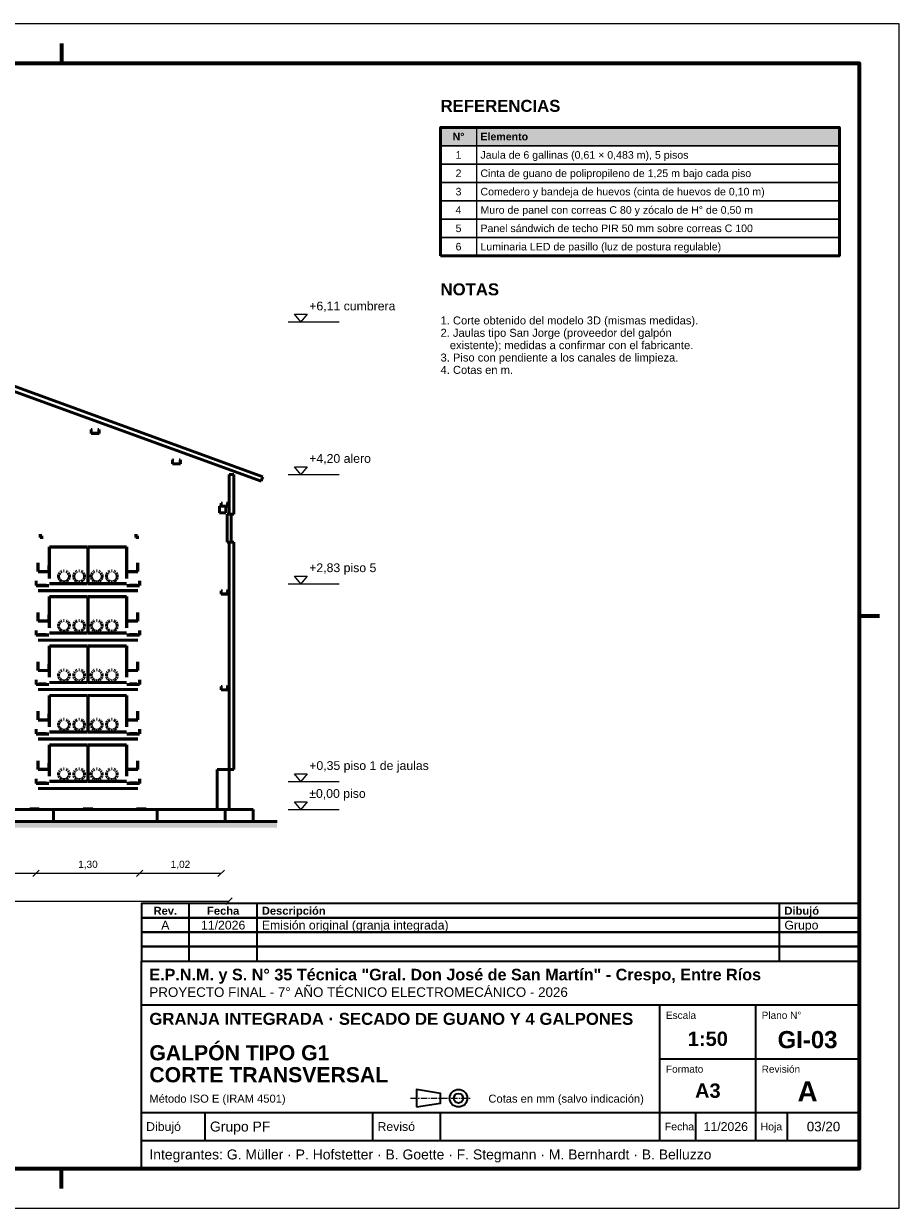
# Model space of a CAD drawing. Header units: millimetres. Extents: x 0 to 420, y 0 to 297.
# Tile 5 of 5: x 200 to 420, y 0 to 297. Entities that reach past the tile are written whole.
import ezdxf
from ezdxf.enums import TextEntityAlignment as Align

# ---------------------------------------------------------------- set-up
doc = ezdxf.new("R2010")
doc.units = ezdxf.units.MM
doc.header["$LTSCALE"] = 0.5
doc.linetypes.add('CENTER', pattern=[5.08, 3.175, -0.635, 0.635, -0.635])
for name, color, linetype, lineweight in [('CONTORNO', 7, 'CONTINUOUS', 50), ('COTAS', 7, 'CONTINUOUS', 25), ('EJES', 1, 'CENTER', 18), ('FINO', 7, 'CONTINUOUS', 25), ('HOJA', 8, 'CONTINUOUS', 13), ('RAYADO', 8, 'CONTINUOUS', 18), ('RECUADRO', 7, 'CONTINUOUS', 70), ('RELLENO', 9, 'CONTINUOUS', 13), ('ROTULO', 7, 'CONTINUOUS', 35), ('TEXTO', 7, 'CONTINUOUS', 25)]:
    doc.layers.add(name, color=color, linetype=linetype, lineweight=lineweight)
doc.styles.add('NEGRITA', font='arialbd.ttf')
doc.styles.get("Standard").update_dxf_attribs({"font": 'arial.ttf'})

msp = doc.modelspace()

# ---------------------------------------------------------------- hatches: boundary and pattern name
at = {"layer": 'RAYADO'}
h = msp.add_hatch(dxfattribs=at)
h.set_pattern_fill('EARTH', scale=0.35)
h.paths.add_polyline_path([(30, 95.4), (264, 95.4), (264, 97), (30, 97)])
at = {"layer": 'RELLENO', "true_color": 0xe2e8ee}
msp.add_hatch(color=7, dxfattribs=at).paths.add_polyline_path([(305, 266.4), (405, 266.4), (405, 271), (305, 271)])

# ---------------------------------------------------------------- linework, layer by layer
at = {"layer": 'CONTORNO', "true_color": 0x232323}
for p, q in [((260, 182.29), (181.03, 211.03)), ((181.45, 212.16), (260.41, 183.42)), ((217.4, 195.27), (217.4, 194.97)), ((217.4, 195.27), (217.61, 195.27)), ((217.4, 194.27), (217.4, 194.97)), ((217.4, 194.27), (218, 194.27)), ((217.44, 194.95), (217.44, 195.23)), ((217.44, 194.95), (217.44, 194.31)), ((218.02, 194.31), (217.44, 194.31)), ((217.7, 195.23), (217.52, 195.23)), ((219.4, 194.27), (218, 194.27)), ((218.02, 194.31), (219.36, 194.31)), ((219.1, 195.27), (219.31, 195.27)), ((219.36, 195.23), (219.18, 195.23)), ((219.36, 194.58), (219.36, 195.23)), ((219.36, 194.58), (219.36, 194.31)), ((219.4, 195.27), (219.4, 194.57)), ((219.4, 194.27), (219.4, 194.57)), ((237.8, 187.62), (237.8, 187.32)), ((237.8, 187.62), (238.01, 187.62)), ((237.8, 186.62), (237.8, 187.32)), ((237.84, 187.31), (237.84, 187.58)), ((237.84, 187.31), (237.84, 186.66)), ((238.1, 187.58), (237.92, 187.58)), ((239.5, 187.62), (239.71, 187.62)), ((239.76, 187.58), (239.58, 187.58)), ((239.76, 186.94), (239.76, 187.58)), ((239.8, 187.62), (239.8, 186.92)), ((237.8, 186.62), (238.4, 186.62)), ((238.42, 186.66), (237.84, 186.66)), ((239.8, 186.62), (238.4, 186.62)), ((238.42, 186.66), (239.76, 186.66)), ((239.76, 186.94), (239.76, 186.66)), ((239.8, 186.62), (239.8, 186.92)), ((252, 184), (252, 179)), ((252.6, 184), (252, 184)), ((252.6, 184), (253.2, 184)), ((253.2, 179), (253.2, 184)), ((260.29, 183.08), (260, 182.29)), ((260.29, 183.08), (260.41, 183.42)), ((252, 174), (252, 179)), ((253.2, 179), (253.2, 174)), ((249.6, 176), (249.6, 175.2)), ((250.4, 176), (249.6, 176)), ((250, 176.8), (250, 176.56)), ((250, 176.8), (250.21, 176.8)), ((250, 176), (250, 176.56)), ((250, 176), (250.48, 176)), ((250.03, 176.77), (250.03, 176.25)), ((250.03, 176.03), (250.03, 176.25)), ((250.49, 176.03), (250.03, 176.03)), ((250.3, 176.77), (250.11, 176.77)), ((250.4, 176), (251.2, 176)), ((251.6, 176), (250.48, 176)), ((250.49, 176.03), (251.57, 176.03)), ((251.2, 175.2), (251.2, 176)), ((251.3, 176.8), (251.51, 176.8)), ((251.57, 176.77), (251.38, 176.77)), ((251.57, 176.77), (251.57, 176.55)), ((251.57, 176.03), (251.57, 176.55)), ((251.6, 176.8), (251.6, 176.24)), ((251.6, 176), (251.6, 176.24)), ((249.6, 174.4), (249.6, 175.2)), ((249.6, 174.4), (250.4, 174.4)), ((251.2, 174.4), (250.4, 174.4)), ((251.2, 175.2), (251.2, 174.4)), ((251.5, 174), (251.5, 170.5)), ((252, 174), (251.5, 174)), ((252, 174), (252.6, 174)), ((252, 174), (252.5, 174)), ((252.5, 170.5), (252.5, 174)), ((253.2, 174), (252.6, 174)), ((251.5, 167), (251.5, 170.5)), ((252.5, 170.5), (252.5, 167)), ((251.5, 167), (252, 167)), ((252, 167), (252, 138.5)), ((252.6, 167), (252, 167)), ((252.5, 167), (252, 167)), ((252.6, 167), (253.2, 167)), ((253.2, 138.5), (253.2, 167)), ((250, 154.8), (250, 154.56)), ((250, 154.8), (250.21, 154.8)), ((250, 154), (250, 154.56)), ((250.03, 154.77), (250.03, 154.25)), ((250.3, 154.77), (250.11, 154.77)), ((251.3, 154.8), (251.51, 154.8)), ((251.57, 154.77), (251.38, 154.77)), ((251.57, 154.77), (251.57, 154.55)), ((251.57, 154.03), (251.57, 154.55)), ((251.6, 154.8), (251.6, 154.24)), ((250, 154), (250.48, 154)), ((250.03, 154.03), (250.03, 154.25)), ((250.49, 154.03), (250.03, 154.03)), ((251.6, 154), (250.48, 154)), ((250.49, 154.03), (251.57, 154.03)), ((251.6, 154), (251.6, 154.24)), ((252, 110), (252, 138.5)), ((253.2, 138.5), (253.2, 110)), ((250, 130.8), (250, 130.56)), ((250, 130.8), (250.21, 130.8)), ((250.03, 130.77), (250.03, 130.25)), ((250.3, 130.77), (250.11, 130.77)), ((251.3, 130.8), (251.51, 130.8)), ((251.57, 130.77), (251.38, 130.77)), ((251.57, 130.77), (251.57, 130.55)), ((251.6, 130.8), (251.6, 130.24)), ((250, 130), (250, 130.56)), ((250, 130), (250.48, 130)), ((250.03, 130.03), (250.03, 130.25)), ((250.49, 130.03), (250.03, 130.03)), ((251.6, 130), (250.48, 130)), ((250.49, 130.03), (251.57, 130.03)), ((251.57, 130.03), (251.57, 130.55)), ((251.6, 130), (251.6, 130.24)), ((249, 110), (249, 107)), ((249.9, 110), (249, 110)), ((249.9, 110), (252, 110)), ((252, 107), (252, 110)), ((252, 110), (252.6, 110)), ((253.2, 110), (252.6, 110)), ((249, 100), (249, 107)), ((252, 107), (252, 100)), ((90.95, 100), (208, 100)), ((208, 99.17), (208, 100)), ((208, 100), (208, 99.18)), ((215.07, 100), (208, 100)), ((208, 97), (208, 99.18)), ((208, 99.17), (208, 97)), ((215.07, 100), (234, 100)), ((234, 99.18), (234, 100)), ((234, 100), (234, 99.18)), ((238.62, 100), (234, 100)), ((234, 99.18), (234, 97)), ((234, 97), (234, 99.18)), ((238.62, 100), (251, 100)), ((249, 100), (249.9, 100)), ((252, 100), (249.9, 100)), ((251, 99.18), (251, 100)), ((251, 100), (251, 99.1)), ((253.11, 100), (251, 100)), ((251, 99.18), (251, 97)), ((251, 97), (251, 99.1)), ((253.11, 100), (258, 100)), ((258, 99.1), (258, 100)), ((258, 99.1), (258, 97)), ((208, 97), (90.95, 97)), ((208, 97), (215.07, 97)), ((234, 97), (215.07, 97)), ((234, 97), (238.62, 97)), ((251, 97), (238.62, 97)), ((251, 97), (253.11, 97)), ((258, 97), (253.11, 97))]:
    msp.add_line(p, q, dxfattribs=at)
at = {"layer": 'CONTORNO', "true_color": 0x6e8296}
for p, q in [((204.6, 169), (204.6, 168.76)), ((204.6, 168.2), (204.6, 168.76)), ((204.6, 168.2), (204.84, 168.2)), ((204.68, 169), (204.68, 168.5)), ((204.68, 168.28), (204.68, 168.5)), ((204.68, 168.28), (205.18, 168.28)), ((205.4, 168.2), (204.84, 168.2)), ((205.4, 168.28), (205.18, 168.28)), ((228.6, 169), (228.6, 168.76)), ((228.6, 168.2), (228.6, 168.76)), ((228.6, 168.2), (228.84, 168.2)), ((228.68, 169), (228.68, 168.5)), ((228.68, 168.28), (228.68, 168.5)), ((228.68, 168.28), (229.18, 168.28)), ((229.4, 168.2), (228.84, 168.2)), ((229.4, 168.28), (229.18, 168.28)), ((206.88, 165.8), (206.88, 157.93)), ((216.34, 165.8), (206.94, 165.8)), ((206.94, 157.93), (206.94, 165.8)), ((206.94, 165.74), (216.34, 165.74)), ((216.34, 165.8), (216.5, 165.8)), ((216.5, 165.74), (216.34, 165.74)), ((216.54, 165.8), (216.54, 156.75)), ((216.66, 156.75), (216.66, 165.8)), ((226.1, 165.8), (216.7, 165.8)), ((216.7, 165.74), (226.1, 165.74)), ((226.1, 165.8), (226.26, 165.8)), ((226.26, 165.74), (226.1, 165.74)), ((226.26, 165.8), (226.26, 157.93)), ((226.32, 157.93), (226.32, 165.8)), ((204.08, 161.8), (204.08, 159.64)), ((204.14, 159.64), (204.14, 161.8)), ((206.82, 161.2), (206.82, 159.63)), ((206.88, 159.63), (206.88, 161.2)), ((226.32, 161.2), (226.32, 159.63)), ((226.38, 159.63), (226.38, 161.2)), ((229.06, 161.8), (229.06, 159.64)), ((229.12, 159.64), (229.12, 161.8)), ((206.88, 159.66), (204.13, 159.66)), ((204.13, 159.6), (206.88, 159.6)), ((209.25, 158.62), (209.24, 158.44)), ((209.25, 158.26), (209.24, 158.44)), ((209.32, 158.9), (209.25, 158.62)), ((209.28, 158.12), (209.35, 157.9)), ((209.47, 157.68), (209.35, 157.9)), ((209.55, 159.32), (209.36, 159.01)), ((209.71, 157.41), (209.56, 157.56)), ((209.83, 159.57), (209.69, 159.45)), ((209.9, 159.62), (210.07, 159.7)), ((210.52, 159.8), (210.68, 159.8)), ((211.13, 159.7), (211.3, 159.62)), ((211.51, 159.45), (211.37, 159.57)), ((211.64, 157.56), (211.49, 157.41)), ((211.84, 159.01), (211.65, 159.32)), ((211.85, 157.9), (211.73, 157.68)), ((211.85, 157.9), (211.92, 158.12)), ((211.95, 158.62), (211.88, 158.9)), ((211.96, 158.44), (211.95, 158.62)), ((211.96, 158.44), (211.95, 158.26)), ((213.05, 158.62), (213.04, 158.44)), ((213.05, 158.26), (213.04, 158.44)), ((213.12, 158.9), (213.05, 158.62)), ((213.08, 158.12), (213.15, 157.9)), ((213.27, 157.68), (213.15, 157.9)), ((213.35, 159.32), (213.16, 159.01)), ((213.51, 157.41), (213.36, 157.56)), ((213.63, 159.57), (213.49, 159.45)), ((213.7, 159.62), (213.87, 159.7)), ((214.32, 159.8), (214.48, 159.8)), ((214.93, 159.7), (215.1, 159.62)), ((215.31, 159.45), (215.17, 159.57)), ((215.44, 157.56), (215.29, 157.41)), ((215.64, 159.01), (215.45, 159.32)), ((215.65, 157.9), (215.53, 157.68)), ((215.65, 157.9), (215.72, 158.12)), ((215.75, 158.62), (215.68, 158.9)), ((215.76, 158.44), (215.75, 158.62)), ((215.76, 158.44), (215.75, 158.26)), ((217.45, 158.62), (217.44, 158.44)), ((217.45, 158.26), (217.44, 158.44)), ((217.52, 158.9), (217.45, 158.62)), ((217.48, 158.12), (217.55, 157.9)), ((217.67, 157.68), (217.55, 157.9)), ((217.75, 159.32), (217.56, 159.01)), ((217.91, 157.41), (217.76, 157.56)), ((218.03, 159.57), (217.89, 159.45)), ((218.1, 159.62), (218.27, 159.7)), ((218.72, 159.8), (218.88, 159.8)), ((219.33, 159.7), (219.5, 159.62)), ((219.71, 159.45), (219.57, 159.57)), ((219.84, 157.56), (219.69, 157.41)), ((220.04, 159.01), (219.85, 159.32)), ((220.05, 157.9), (219.93, 157.68)), ((220.05, 157.9), (220.12, 158.12)), ((220.15, 158.62), (220.08, 158.9)), ((220.16, 158.44), (220.15, 158.62)), ((220.16, 158.44), (220.15, 158.26)), ((221.25, 158.62), (221.24, 158.44)), ((221.25, 158.26), (221.24, 158.44)), ((221.32, 158.9), (221.25, 158.62)), ((221.28, 158.12), (221.35, 157.9)), ((221.47, 157.68), (221.35, 157.9)), ((221.55, 159.32), (221.36, 159.01)), ((221.71, 157.41), (221.56, 157.56)), ((221.83, 159.57), (221.69, 159.45)), ((221.9, 159.62), (222.07, 159.7)), ((222.52, 159.8), (222.68, 159.8)), ((223.13, 159.7), (223.3, 159.62)), ((223.51, 159.45), (223.37, 159.57)), ((223.64, 157.56), (223.49, 157.41)), ((223.84, 159.01), (223.65, 159.32)), ((223.85, 157.9), (223.73, 157.68)), ((223.85, 157.9), (223.92, 158.12)), ((223.95, 158.62), (223.88, 158.9)), ((223.96, 158.44), (223.95, 158.62)), ((223.96, 158.44), (223.95, 158.26)), ((229.12, 159.66), (226.37, 159.66)), ((226.37, 159.6), (229.12, 159.6)), ((203.6, 157.3), (203.6, 156.12)), ((206.83, 156.16), (203.6, 156.16)), ((203.6, 156.1), (206.83, 156.1)), ((203.66, 156.12), (203.66, 157.3)), ((228.69, 154.88), (204.1, 154.88)), ((204.1, 154.84), (228.69, 154.84)), ((206.17, 156.26), (204.2, 156.26)), ((204.2, 156.18), (206.17, 156.18)), ((216.34, 156.66), (206.94, 156.66)), ((206.94, 156.6), (216.34, 156.6)), ((209.71, 157.41), (209.9, 157.26)), ((209.99, 157.22), (210.19, 157.14)), ((210.57, 157.08), (210.41, 157.09)), ((210.79, 157.09), (210.63, 157.08)), ((211.01, 157.14), (211.21, 157.22)), ((211.3, 157.26), (211.49, 157.41)), ((213.51, 157.41), (213.7, 157.26)), ((213.79, 157.22), (213.99, 157.14)), ((214.37, 157.08), (214.21, 157.09)), ((214.59, 157.09), (214.43, 157.08)), ((214.81, 157.14), (215.01, 157.22)), ((215.1, 157.26), (215.29, 157.41)), ((216.34, 156.66), (216.5, 156.66)), ((216.5, 156.6), (216.34, 156.6)), ((216.54, 156.6), (216.54, 156.75)), ((216.66, 156.75), (216.66, 156.6)), ((226.1, 156.66), (216.7, 156.66)), ((216.7, 156.6), (226.1, 156.6)), ((217.91, 157.41), (218.1, 157.26)), ((218.19, 157.22), (218.39, 157.14)), ((218.77, 157.08), (218.61, 157.09)), ((218.99, 157.09), (218.83, 157.08)), ((219.21, 157.14), (219.41, 157.22)), ((219.5, 157.26), (219.69, 157.41)), ((221.71, 157.41), (221.9, 157.26)), ((221.99, 157.22), (222.19, 157.14)), ((222.57, 157.08), (222.41, 157.09)), ((222.79, 157.09), (222.63, 157.08)), ((223.01, 157.14), (223.21, 157.22)), ((223.3, 157.26), (223.49, 157.41)), ((226.1, 156.66), (226.26, 156.66)), ((226.26, 156.6), (226.1, 156.6)), ((229.55, 156.16), (226.32, 156.16)), ((226.32, 156.1), (229.55, 156.1)), ((228.97, 156.26), (227, 156.26)), ((227, 156.18), (228.97, 156.18)), ((228.69, 154.88), (229.1, 154.88)), ((229.1, 154.84), (228.69, 154.84)), ((229.54, 157.3), (229.54, 156.12)), ((229.6, 156.12), (229.6, 157.3)), ((206.88, 153.4), (206.88, 145.53)), ((216.34, 153.4), (206.94, 153.4)), ((206.94, 145.53), (206.94, 153.4)), ((206.94, 153.34), (216.34, 153.34)), ((216.34, 153.4), (216.5, 153.4)), ((216.5, 153.34), (216.34, 153.34)), ((216.54, 153.4), (216.54, 144.35)), ((216.66, 144.35), (216.66, 153.4)), ((226.1, 153.4), (216.7, 153.4)), ((216.7, 153.34), (226.1, 153.34)), ((226.1, 153.4), (226.26, 153.4)), ((226.26, 153.34), (226.1, 153.34)), ((226.26, 153.4), (226.26, 145.53)), ((226.32, 145.53), (226.32, 153.4)), ((204.08, 149.4), (204.08, 147.24)), ((204.14, 147.24), (204.14, 149.4)), ((206.82, 148.8), (206.82, 147.23)), ((206.88, 147.23), (206.88, 148.8)), ((226.32, 148.8), (226.32, 147.23)), ((226.38, 147.23), (226.38, 148.8)), ((229.06, 149.4), (229.06, 147.24)), ((229.12, 147.24), (229.12, 149.4)), ((206.88, 147.26), (204.13, 147.26)), ((204.13, 147.2), (206.88, 147.2)), ((209.25, 146.22), (209.24, 146.04)), ((209.25, 145.86), (209.24, 146.04)), ((209.32, 146.5), (209.25, 146.22)), ((209.28, 145.72), (209.35, 145.5)), ((209.55, 146.92), (209.36, 146.61)), ((209.83, 147.17), (209.69, 147.05)), ((209.9, 147.22), (210.07, 147.3)), ((210.52, 147.4), (210.68, 147.4)), ((211.13, 147.3), (211.3, 147.22)), ((211.51, 147.05), (211.37, 147.17)), ((211.84, 146.61), (211.65, 146.92)), ((211.85, 145.5), (211.92, 145.72)), ((211.95, 146.22), (211.88, 146.5)), ((211.96, 146.04), (211.95, 146.22)), ((211.96, 146.04), (211.95, 145.86)), ((213.05, 146.22), (213.04, 146.04)), ((213.05, 145.86), (213.04, 146.04)), ((213.12, 146.5), (213.05, 146.22)), ((213.08, 145.72), (213.15, 145.5)), ((213.35, 146.92), (213.16, 146.61)), ((213.63, 147.17), (213.49, 147.05)), ((213.7, 147.22), (213.87, 147.3)), ((214.32, 147.4), (214.48, 147.4)), ((214.93, 147.3), (215.1, 147.22)), ((215.31, 147.05), (215.17, 147.17)), ((215.64, 146.61), (215.45, 146.92)), ((215.65, 145.5), (215.72, 145.72)), ((215.75, 146.22), (215.68, 146.5)), ((215.76, 146.04), (215.75, 146.22)), ((215.76, 146.04), (215.75, 145.86)), ((217.45, 146.22), (217.44, 146.04)), ((217.45, 145.86), (217.44, 146.04)), ((217.52, 146.5), (217.45, 146.22)), ((217.48, 145.72), (217.55, 145.5)), ((217.75, 146.92), (217.56, 146.61)), ((218.03, 147.17), (217.89, 147.05)), ((218.1, 147.22), (218.27, 147.3)), ((218.72, 147.4), (218.88, 147.4)), ((219.33, 147.3), (219.5, 147.22)), ((219.71, 147.05), (219.57, 147.17)), ((220.04, 146.61), (219.85, 146.92)), ((220.05, 145.5), (220.12, 145.72)), ((220.15, 146.22), (220.08, 146.5)), ((220.16, 146.04), (220.15, 146.22)), ((220.16, 146.04), (220.15, 145.86)), ((221.25, 146.22), (221.24, 146.04)), ((221.25, 145.86), (221.24, 146.04)), ((221.32, 146.5), (221.25, 146.22)), ((221.28, 145.72), (221.35, 145.5)), ((221.55, 146.92), (221.36, 146.61)), ((221.83, 147.17), (221.69, 147.05)), ((221.9, 147.22), (222.07, 147.3)), ((222.52, 147.4), (222.68, 147.4)), ((223.13, 147.3), (223.3, 147.22)), ((223.51, 147.05), (223.37, 147.17)), ((223.84, 146.61), (223.65, 146.92)), ((223.85, 145.5), (223.92, 145.72)), ((223.95, 146.22), (223.88, 146.5)), ((223.96, 146.04), (223.95, 146.22)), ((223.96, 146.04), (223.95, 145.86)), ((229.12, 147.26), (226.37, 147.26)), ((226.37, 147.2), (229.12, 147.2)), ((203.6, 144.9), (203.6, 143.72)), ((206.83, 143.76), (203.6, 143.76)), ((203.6, 143.7), (206.83, 143.7)), ((203.66, 143.72), (203.66, 144.9)), ((206.17, 143.86), (204.2, 143.86)), ((204.2, 143.78), (206.17, 143.78)), ((216.34, 144.26), (206.94, 144.26)), ((206.94, 144.2), (216.34, 144.2)), ((209.47, 145.28), (209.35, 145.5)), ((209.71, 145.01), (209.56, 145.16)), ((209.71, 145.01), (209.9, 144.86)), ((209.99, 144.82), (210.19, 144.74)), ((210.57, 144.68), (210.41, 144.69)), ((210.79, 144.69), (210.63, 144.68)), ((211.01, 144.74), (211.21, 144.82)), ((211.3, 144.86), (211.49, 145.01)), ((211.64, 145.16), (211.49, 145.01)), ((211.85, 145.5), (211.73, 145.28)), ((213.27, 145.28), (213.15, 145.5)), ((213.51, 145.01), (213.36, 145.16)), ((213.51, 145.01), (213.7, 144.86)), ((213.79, 144.82), (213.99, 144.74)), ((214.37, 144.68), (214.21, 144.69)), ((214.59, 144.69), (214.43, 144.68)), ((214.81, 144.74), (215.01, 144.82)), ((215.1, 144.86), (215.29, 145.01)), ((215.44, 145.16), (215.29, 145.01)), ((215.65, 145.5), (215.53, 145.28)), ((216.34, 144.26), (216.5, 144.26)), ((216.5, 144.2), (216.34, 144.2)), ((216.54, 144.2), (216.54, 144.35)), ((216.66, 144.35), (216.66, 144.2)), ((226.1, 144.26), (216.7, 144.26)), ((216.7, 144.2), (226.1, 144.2)), ((217.67, 145.28), (217.55, 145.5)), ((217.91, 145.01), (217.76, 145.16)), ((217.91, 145.01), (218.1, 144.86)), ((218.19, 144.82), (218.39, 144.74)), ((218.77, 144.68), (218.61, 144.69)), ((218.99, 144.69), (218.83, 144.68)), ((219.21, 144.74), (219.41, 144.82)), ((219.5, 144.86), (219.69, 145.01)), ((219.84, 145.16), (219.69, 145.01)), ((220.05, 145.5), (219.93, 145.28)), ((221.47, 145.28), (221.35, 145.5)), ((221.71, 145.01), (221.56, 145.16)), ((221.71, 145.01), (221.9, 144.86)), ((221.99, 144.82), (222.19, 144.74)), ((222.57, 144.68), (222.41, 144.69)), ((222.79, 144.69), (222.63, 144.68)), ((223.01, 144.74), (223.21, 144.82)), ((223.3, 144.86), (223.49, 145.01)), ((223.64, 145.16), (223.49, 145.01)), ((223.85, 145.5), (223.73, 145.28)), ((226.1, 144.26), (226.26, 144.26)), ((226.26, 144.2), (226.1, 144.2)), ((229.55, 143.76), (226.32, 143.76)), ((226.32, 143.7), (229.55, 143.7)), ((228.97, 143.86), (227, 143.86)), ((227, 143.78), (228.97, 143.78)), ((229.54, 144.9), (229.54, 143.72)), ((229.6, 143.72), (229.6, 144.9)), ((228.69, 142.48), (204.1, 142.48)), ((204.1, 142.44), (228.69, 142.44)), ((206.88, 141), (206.88, 133.13)), ((216.34, 141), (206.94, 141)), ((206.94, 133.13), (206.94, 141)), ((206.94, 140.94), (216.34, 140.94)), ((216.34, 141), (216.5, 141)), ((216.5, 140.94), (216.34, 140.94)), ((216.54, 141), (216.54, 131.95)), ((216.66, 131.95), (216.66, 141)), ((226.1, 141), (216.7, 141)), ((216.7, 140.94), (226.1, 140.94)), ((226.1, 141), (226.26, 141)), ((226.26, 140.94), (226.1, 140.94)), ((226.26, 141), (226.26, 133.13)), ((226.32, 133.13), (226.32, 141)), ((228.69, 142.48), (229.1, 142.48)), ((229.1, 142.44), (228.69, 142.44)), ((204.08, 137), (204.08, 134.84)), ((204.14, 134.84), (204.14, 137)), ((229.06, 137), (229.06, 134.84)), ((229.12, 134.84), (229.12, 137)), ((206.88, 134.86), (204.13, 134.86)), ((204.13, 134.8), (206.88, 134.8)), ((206.82, 136.4), (206.82, 134.83)), ((206.88, 134.83), (206.88, 136.4)), ((209.25, 133.82), (209.24, 133.64)), ((209.32, 134.1), (209.25, 133.82)), ((209.55, 134.52), (209.36, 134.21)), ((209.83, 134.77), (209.69, 134.65)), ((209.9, 134.82), (210.07, 134.9)), ((210.52, 135), (210.68, 135)), ((211.13, 134.9), (211.3, 134.82)), ((211.51, 134.65), (211.37, 134.77)), ((211.84, 134.21), (211.65, 134.52)), ((211.95, 133.82), (211.88, 134.1)), ((211.96, 133.64), (211.95, 133.82)), ((213.05, 133.82), (213.04, 133.64)), ((213.12, 134.1), (213.05, 133.82)), ((213.35, 134.52), (213.16, 134.21)), ((213.63, 134.77), (213.49, 134.65)), ((213.7, 134.82), (213.87, 134.9)), ((214.32, 135), (214.48, 135)), ((214.93, 134.9), (215.1, 134.82)), ((215.31, 134.65), (215.17, 134.77)), ((215.64, 134.21), (215.45, 134.52)), ((215.75, 133.82), (215.68, 134.1)), ((215.76, 133.64), (215.75, 133.82)), ((217.45, 133.82), (217.44, 133.64)), ((217.52, 134.1), (217.45, 133.82)), ((217.75, 134.52), (217.56, 134.21)), ((218.03, 134.77), (217.89, 134.65)), ((218.1, 134.82), (218.27, 134.9)), ((218.72, 135), (218.88, 135)), ((219.33, 134.9), (219.5, 134.82)), ((219.71, 134.65), (219.57, 134.77)), ((220.04, 134.21), (219.85, 134.52)), ((220.15, 133.82), (220.08, 134.1)), ((220.16, 133.64), (220.15, 133.82)), ((221.25, 133.82), (221.24, 133.64)), ((221.32, 134.1), (221.25, 133.82)), ((221.55, 134.52), (221.36, 134.21)), ((221.83, 134.77), (221.69, 134.65)), ((221.9, 134.82), (222.07, 134.9)), ((222.52, 135), (222.68, 135)), ((223.13, 134.9), (223.3, 134.82)), ((223.51, 134.65), (223.37, 134.77)), ((223.84, 134.21), (223.65, 134.52)), ((223.95, 133.82), (223.88, 134.1)), ((223.96, 133.64), (223.95, 133.82)), ((226.32, 136.4), (226.32, 134.83)), ((229.12, 134.86), (226.37, 134.86)), ((226.37, 134.8), (229.12, 134.8)), ((226.38, 134.83), (226.38, 136.4)), ((203.6, 132.5), (203.6, 131.32)), ((206.83, 131.36), (203.6, 131.36)), ((203.6, 131.3), (206.83, 131.3)), ((203.66, 131.32), (203.66, 132.5)), ((206.17, 131.46), (204.2, 131.46)), ((204.2, 131.38), (206.17, 131.38)), ((216.34, 131.86), (206.94, 131.86)), ((206.94, 131.8), (216.34, 131.8)), ((209.25, 133.46), (209.24, 133.64)), ((209.28, 133.32), (209.35, 133.1)), ((209.47, 132.88), (209.35, 133.1)), ((209.71, 132.61), (209.56, 132.76)), ((209.71, 132.61), (209.9, 132.46)), ((209.99, 132.42), (210.19, 132.34)), ((210.57, 132.28), (210.41, 132.29)), ((210.79, 132.29), (210.63, 132.28)), ((211.01, 132.34), (211.21, 132.42)), ((211.3, 132.46), (211.49, 132.61)), ((211.64, 132.76), (211.49, 132.61)), ((211.85, 133.1), (211.73, 132.88)), ((211.85, 133.1), (211.92, 133.32)), ((211.96, 133.64), (211.95, 133.46)), ((213.05, 133.46), (213.04, 133.64)), ((213.08, 133.32), (213.15, 133.1)), ((213.27, 132.88), (213.15, 133.1)), ((213.51, 132.61), (213.36, 132.76)), ((213.51, 132.61), (213.7, 132.46)), ((213.79, 132.42), (213.99, 132.34)), ((214.37, 132.28), (214.21, 132.29)), ((214.59, 132.29), (214.43, 132.28)), ((214.81, 132.34), (215.01, 132.42)), ((215.1, 132.46), (215.29, 132.61)), ((215.44, 132.76), (215.29, 132.61)), ((215.65, 133.1), (215.53, 132.88)), ((215.65, 133.1), (215.72, 133.32)), ((215.76, 133.64), (215.75, 133.46)), ((216.34, 131.86), (216.5, 131.86)), ((216.5, 131.8), (216.34, 131.8)), ((216.54, 131.8), (216.54, 131.95)), ((216.66, 131.95), (216.66, 131.8)), ((226.1, 131.86), (216.7, 131.86)), ((216.7, 131.8), (226.1, 131.8)), ((217.45, 133.46), (217.44, 133.64)), ((217.48, 133.32), (217.55, 133.1)), ((217.67, 132.88), (217.55, 133.1)), ((217.91, 132.61), (217.76, 132.76)), ((217.91, 132.61), (218.1, 132.46)), ((218.19, 132.42), (218.39, 132.34)), ((218.77, 132.28), (218.61, 132.29)), ((218.99, 132.29), (218.83, 132.28)), ((219.21, 132.34), (219.41, 132.42)), ((219.5, 132.46), (219.69, 132.61)), ((219.84, 132.76), (219.69, 132.61)), ((220.05, 133.1), (219.93, 132.88)), ((220.05, 133.1), (220.12, 133.32)), ((220.16, 133.64), (220.15, 133.46)), ((221.25, 133.46), (221.24, 133.64)), ((221.28, 133.32), (221.35, 133.1)), ((221.47, 132.88), (221.35, 133.1)), ((221.71, 132.61), (221.56, 132.76)), ((221.71, 132.61), (221.9, 132.46)), ((221.99, 132.42), (222.19, 132.34)), ((222.57, 132.28), (222.41, 132.29)), ((222.79, 132.29), (222.63, 132.28)), ((223.01, 132.34), (223.21, 132.42)), ((223.3, 132.46), (223.49, 132.61)), ((223.64, 132.76), (223.49, 132.61)), ((223.85, 133.1), (223.73, 132.88)), ((223.85, 133.1), (223.92, 133.32)), ((223.96, 133.64), (223.95, 133.46)), ((226.1, 131.86), (226.26, 131.86)), ((226.26, 131.8), (226.1, 131.8)), ((229.55, 131.36), (226.32, 131.36)), ((226.32, 131.3), (229.55, 131.3)), ((228.97, 131.46), (227, 131.46)), ((227, 131.38), (228.97, 131.38)), ((229.54, 132.5), (229.54, 131.32)), ((229.6, 131.32), (229.6, 132.5)), ((228.69, 130.08), (204.1, 130.08)), ((204.1, 130.04), (228.69, 130.04)), ((206.88, 128.6), (206.88, 120.73)), ((216.34, 128.6), (206.94, 128.6)), ((206.94, 120.73), (206.94, 128.6)), ((206.94, 128.54), (216.34, 128.54)), ((216.34, 128.6), (216.5, 128.6)), ((216.5, 128.54), (216.34, 128.54)), ((216.54, 128.6), (216.54, 119.55)), ((216.66, 119.55), (216.66, 128.6)), ((226.1, 128.6), (216.7, 128.6)), ((216.7, 128.54), (226.1, 128.54)), ((226.1, 128.6), (226.26, 128.6)), ((226.26, 128.54), (226.1, 128.54)), ((226.26, 128.6), (226.26, 120.73)), ((226.32, 120.73), (226.32, 128.6)), ((228.69, 130.08), (229.1, 130.08)), ((229.1, 130.04), (228.69, 130.04)), ((204.08, 124.6), (204.08, 122.44)), ((206.88, 122.46), (204.13, 122.46)), ((204.13, 122.4), (206.88, 122.4)), ((204.14, 122.44), (204.14, 124.6)), ((206.82, 124), (206.82, 122.43)), ((206.88, 122.43), (206.88, 124)), ((209.55, 122.12), (209.36, 121.81)), ((209.83, 122.37), (209.69, 122.25)), ((209.9, 122.42), (210.07, 122.5)), ((210.52, 122.6), (210.68, 122.6)), ((211.13, 122.5), (211.3, 122.42)), ((211.51, 122.25), (211.37, 122.37)), ((211.84, 121.81), (211.65, 122.12)), ((213.35, 122.12), (213.16, 121.81)), ((213.63, 122.37), (213.49, 122.25)), ((213.7, 122.42), (213.87, 122.5)), ((214.32, 122.6), (214.48, 122.6)), ((214.93, 122.5), (215.1, 122.42)), ((215.31, 122.25), (215.17, 122.37)), ((215.64, 121.81), (215.45, 122.12)), ((217.75, 122.12), (217.56, 121.81)), ((218.03, 122.37), (217.89, 122.25)), ((218.1, 122.42), (218.27, 122.5)), ((218.72, 122.6), (218.88, 122.6)), ((219.33, 122.5), (219.5, 122.42)), ((219.71, 122.25), (219.57, 122.37)), ((220.04, 121.81), (219.85, 122.12)), ((221.55, 122.12), (221.36, 121.81)), ((221.83, 122.37), (221.69, 122.25)), ((221.9, 122.42), (222.07, 122.5)), ((222.52, 122.6), (222.68, 122.6)), ((223.13, 122.5), (223.3, 122.42)), ((223.51, 122.25), (223.37, 122.37)), ((223.84, 121.81), (223.65, 122.12)), ((226.32, 124), (226.32, 122.43)), ((229.12, 122.46), (226.37, 122.46)), ((226.37, 122.4), (229.12, 122.4)), ((226.38, 122.43), (226.38, 124)), ((229.06, 124.6), (229.06, 122.44)), ((229.12, 122.44), (229.12, 124.6)), ((203.6, 120.1), (203.6, 118.92)), ((206.83, 118.96), (203.6, 118.96)), ((203.6, 118.9), (206.83, 118.9)), ((203.66, 118.92), (203.66, 120.1)), ((206.17, 119.06), (204.2, 119.06)), ((204.2, 118.98), (206.17, 118.98)), ((216.34, 119.46), (206.94, 119.46)), ((206.94, 119.4), (216.34, 119.4)), ((209.25, 121.42), (209.24, 121.24)), ((209.25, 121.06), (209.24, 121.24)), ((209.32, 121.7), (209.25, 121.42)), ((209.28, 120.92), (209.35, 120.7)), ((209.47, 120.48), (209.35, 120.7)), ((209.71, 120.21), (209.56, 120.36)), ((209.71, 120.21), (209.9, 120.06)), ((209.99, 120.02), (210.19, 119.94)), ((210.57, 119.88), (210.41, 119.89)), ((210.79, 119.89), (210.63, 119.88)), ((211.01, 119.94), (211.21, 120.02)), ((211.3, 120.06), (211.49, 120.21)), ((211.64, 120.36), (211.49, 120.21)), ((211.85, 120.7), (211.73, 120.48)), ((211.85, 120.7), (211.92, 120.92)), ((211.95, 121.42), (211.88, 121.7)), ((211.96, 121.24), (211.95, 121.42)), ((211.96, 121.24), (211.95, 121.06)), ((213.05, 121.42), (213.04, 121.24)), ((213.05, 121.06), (213.04, 121.24)), ((213.12, 121.7), (213.05, 121.42)), ((213.08, 120.92), (213.15, 120.7)), ((213.27, 120.48), (213.15, 120.7)), ((213.51, 120.21), (213.36, 120.36)), ((213.51, 120.21), (213.7, 120.06)), ((213.79, 120.02), (213.99, 119.94)), ((214.37, 119.88), (214.21, 119.89)), ((214.59, 119.89), (214.43, 119.88)), ((214.81, 119.94), (215.01, 120.02)), ((215.1, 120.06), (215.29, 120.21)), ((215.44, 120.36), (215.29, 120.21)), ((215.65, 120.7), (215.53, 120.48)), ((215.65, 120.7), (215.72, 120.92)), ((215.75, 121.42), (215.68, 121.7)), ((215.76, 121.24), (215.75, 121.42)), ((215.76, 121.24), (215.75, 121.06)), ((216.34, 119.46), (216.5, 119.46)), ((216.5, 119.4), (216.34, 119.4)), ((216.54, 119.4), (216.54, 119.55)), ((216.66, 119.55), (216.66, 119.4)), ((226.1, 119.46), (216.7, 119.46)), ((216.7, 119.4), (226.1, 119.4)), ((217.45, 121.42), (217.44, 121.24)), ((217.45, 121.06), (217.44, 121.24)), ((217.52, 121.7), (217.45, 121.42)), ((217.48, 120.92), (217.55, 120.7)), ((217.67, 120.48), (217.55, 120.7)), ((217.91, 120.21), (217.76, 120.36)), ((217.91, 120.21), (218.1, 120.06)), ((218.19, 120.02), (218.39, 119.94)), ((218.77, 119.88), (218.61, 119.89)), ((218.99, 119.89), (218.83, 119.88)), ((219.21, 119.94), (219.41, 120.02)), ((219.5, 120.06), (219.69, 120.21)), ((219.84, 120.36), (219.69, 120.21)), ((220.05, 120.7), (219.93, 120.48)), ((220.05, 120.7), (220.12, 120.92)), ((220.15, 121.42), (220.08, 121.7)), ((220.16, 121.24), (220.15, 121.42)), ((220.16, 121.24), (220.15, 121.06)), ((221.25, 121.42), (221.24, 121.24)), ((221.25, 121.06), (221.24, 121.24)), ((221.32, 121.7), (221.25, 121.42)), ((221.28, 120.92), (221.35, 120.7)), ((221.47, 120.48), (221.35, 120.7)), ((221.71, 120.21), (221.56, 120.36)), ((221.71, 120.21), (221.9, 120.06)), ((221.99, 120.02), (222.19, 119.94)), ((222.57, 119.88), (222.41, 119.89)), ((222.79, 119.89), (222.63, 119.88)), ((223.01, 119.94), (223.21, 120.02)), ((223.3, 120.06), (223.49, 120.21)), ((223.64, 120.36), (223.49, 120.21)), ((223.85, 120.7), (223.73, 120.48)), ((223.85, 120.7), (223.92, 120.92)), ((223.95, 121.42), (223.88, 121.7)), ((223.96, 121.24), (223.95, 121.42)), ((223.96, 121.24), (223.95, 121.06)), ((226.1, 119.46), (226.26, 119.46)), ((226.26, 119.4), (226.1, 119.4)), ((229.55, 118.96), (226.32, 118.96)), ((226.32, 118.9), (229.55, 118.9)), ((228.97, 119.06), (227, 119.06)), ((227, 118.98), (228.97, 118.98)), ((229.54, 120.1), (229.54, 118.92)), ((229.6, 118.92), (229.6, 120.1)), ((228.69, 117.68), (204.1, 117.68)), ((204.1, 117.64), (228.69, 117.64)), ((206.88, 116.2), (206.88, 108.33)), ((216.34, 116.2), (206.94, 116.2)), ((206.94, 108.33), (206.94, 116.2)), ((206.94, 116.14), (216.34, 116.14)), ((216.34, 116.2), (216.5, 116.2)), ((216.5, 116.14), (216.34, 116.14)), ((216.54, 116.2), (216.54, 107.15)), ((216.66, 107.15), (216.66, 116.2)), ((226.1, 116.2), (216.7, 116.2)), ((216.7, 116.14), (226.1, 116.14)), ((226.1, 116.2), (226.26, 116.2)), ((226.26, 116.14), (226.1, 116.14)), ((226.26, 116.2), (226.26, 108.33)), ((226.32, 108.33), (226.32, 116.2)), ((228.69, 117.68), (229.1, 117.68)), ((229.1, 117.64), (228.69, 117.64)), ((204.08, 112.2), (204.08, 110.04)), ((206.88, 110.06), (204.13, 110.06)), ((204.13, 110), (206.88, 110)), ((204.14, 110.04), (204.14, 112.2)), ((206.82, 111.6), (206.82, 110.03)), ((206.88, 110.03), (206.88, 111.6)), ((209.83, 109.97), (209.69, 109.85)), ((209.9, 110.02), (210.07, 110.1)), ((210.52, 110.2), (210.68, 110.2)), ((211.13, 110.1), (211.3, 110.02)), ((211.51, 109.85), (211.37, 109.97)), ((213.63, 109.97), (213.49, 109.85)), ((213.7, 110.02), (213.87, 110.1)), ((214.32, 110.2), (214.48, 110.2)), ((214.93, 110.1), (215.1, 110.02)), ((215.31, 109.85), (215.17, 109.97)), ((218.03, 109.97), (217.89, 109.85)), ((218.1, 110.02), (218.27, 110.1)), ((218.72, 110.2), (218.88, 110.2)), ((219.33, 110.1), (219.5, 110.02)), ((219.71, 109.85), (219.57, 109.97)), ((221.83, 109.97), (221.69, 109.85)), ((221.9, 110.02), (222.07, 110.1)), ((222.52, 110.2), (222.68, 110.2)), ((223.13, 110.1), (223.3, 110.02)), ((223.51, 109.85), (223.37, 109.97)), ((226.32, 111.6), (226.32, 110.03)), ((229.12, 110.06), (226.37, 110.06)), ((226.37, 110), (229.12, 110)), ((226.38, 110.03), (226.38, 111.6)), ((229.06, 112.2), (229.06, 110.04)), ((229.12, 110.04), (229.12, 112.2)), ((203.6, 107.7), (203.6, 106.52)), ((203.66, 106.52), (203.66, 107.7)), ((216.34, 107.06), (206.94, 107.06)), ((206.94, 107), (216.34, 107)), ((209.25, 109.02), (209.24, 108.84)), ((209.25, 108.66), (209.24, 108.84)), ((209.32, 109.3), (209.25, 109.02)), ((209.28, 108.52), (209.35, 108.3)), ((209.47, 108.08), (209.35, 108.3)), ((209.55, 109.72), (209.36, 109.41)), ((209.71, 107.81), (209.56, 107.96)), ((209.71, 107.81), (209.9, 107.66)), ((209.99, 107.62), (210.19, 107.54)), ((210.57, 107.48), (210.41, 107.49)), ((210.79, 107.49), (210.63, 107.48)), ((211.01, 107.54), (211.21, 107.62)), ((211.3, 107.66), (211.49, 107.81)), ((211.64, 107.96), (211.49, 107.81)), ((211.84, 109.41), (211.65, 109.72)), ((211.85, 108.3), (211.73, 108.08)), ((211.85, 108.3), (211.92, 108.52)), ((211.95, 109.02), (211.88, 109.3)), ((211.96, 108.84), (211.95, 109.02)), ((211.96, 108.84), (211.95, 108.66)), ((213.05, 109.02), (213.04, 108.84)), ((213.05, 108.66), (213.04, 108.84)), ((213.12, 109.3), (213.05, 109.02)), ((213.08, 108.52), (213.15, 108.3)), ((213.27, 108.08), (213.15, 108.3)), ((213.35, 109.72), (213.16, 109.41)), ((213.51, 107.81), (213.36, 107.96)), ((213.51, 107.81), (213.7, 107.66)), ((213.79, 107.62), (213.99, 107.54)), ((214.37, 107.48), (214.21, 107.49)), ((214.59, 107.49), (214.43, 107.48)), ((214.81, 107.54), (215.01, 107.62)), ((215.1, 107.66), (215.29, 107.81)), ((215.44, 107.96), (215.29, 107.81)), ((215.64, 109.41), (215.45, 109.72)), ((215.65, 108.3), (215.53, 108.08)), ((215.65, 108.3), (215.72, 108.52)), ((215.75, 109.02), (215.68, 109.3)), ((215.76, 108.84), (215.75, 109.02)), ((215.76, 108.84), (215.75, 108.66)), ((216.34, 107.06), (216.5, 107.06)), ((216.5, 107), (216.34, 107)), ((216.54, 107), (216.54, 107.15)), ((216.66, 107.15), (216.66, 107)), ((226.1, 107.06), (216.7, 107.06)), ((216.7, 107), (226.1, 107)), ((217.45, 109.02), (217.44, 108.84)), ((217.45, 108.66), (217.44, 108.84)), ((217.52, 109.3), (217.45, 109.02)), ((217.48, 108.52), (217.55, 108.3)), ((217.67, 108.08), (217.55, 108.3)), ((217.75, 109.72), (217.56, 109.41)), ((217.91, 107.81), (217.76, 107.96)), ((217.91, 107.81), (218.1, 107.66)), ((218.19, 107.62), (218.39, 107.54)), ((218.77, 107.48), (218.61, 107.49)), ((218.99, 107.49), (218.83, 107.48)), ((219.21, 107.54), (219.41, 107.62)), ((219.5, 107.66), (219.69, 107.81)), ((219.84, 107.96), (219.69, 107.81)), ((220.04, 109.41), (219.85, 109.72)), ((220.05, 108.3), (219.93, 108.08)), ((220.05, 108.3), (220.12, 108.52)), ((220.15, 109.02), (220.08, 109.3)), ((220.16, 108.84), (220.15, 109.02)), ((220.16, 108.84), (220.15, 108.66)), ((221.25, 109.02), (221.24, 108.84)), ((221.25, 108.66), (221.24, 108.84)), ((221.32, 109.3), (221.25, 109.02)), ((221.28, 108.52), (221.35, 108.3)), ((221.47, 108.08), (221.35, 108.3)), ((221.55, 109.72), (221.36, 109.41)), ((221.71, 107.81), (221.56, 107.96)), ((221.71, 107.81), (221.9, 107.66)), ((221.99, 107.62), (222.19, 107.54)), ((222.57, 107.48), (222.41, 107.49)), ((222.79, 107.49), (222.63, 107.48)), ((223.01, 107.54), (223.21, 107.62)), ((223.3, 107.66), (223.49, 107.81)), ((223.64, 107.96), (223.49, 107.81)), ((223.84, 109.41), (223.65, 109.72)), ((223.85, 108.3), (223.73, 108.08)), ((223.85, 108.3), (223.92, 108.52)), ((223.95, 109.02), (223.88, 109.3)), ((223.96, 108.84), (223.95, 109.02)), ((223.96, 108.84), (223.95, 108.66)), ((226.1, 107.06), (226.26, 107.06)), ((226.26, 107), (226.1, 107)), ((229.54, 107.7), (229.54, 106.52)), ((229.6, 106.52), (229.6, 107.7)), ((206.83, 106.56), (203.6, 106.56)), ((203.6, 106.5), (206.83, 106.5)), ((228.69, 105.28), (204.1, 105.28)), ((204.1, 105.24), (228.69, 105.24)), ((206.17, 106.66), (204.2, 106.66)), ((204.2, 106.58), (206.17, 106.58)), ((229.55, 106.56), (226.32, 106.56)), ((226.32, 106.5), (229.55, 106.5)), ((228.97, 106.66), (227, 106.66)), ((227, 106.58), (228.97, 106.58)), ((228.69, 105.28), (229.1, 105.28)), ((229.1, 105.24), (228.69, 105.24)), ((202.2, 100.12), (202, 100.12)), ((202, 100), (202.2, 100)), ((202.2, 100.12), (204.4, 100.12)), ((204.4, 100), (202.2, 100)), ((215.6, 100.12), (215.4, 100.12)), ((215.4, 100), (215.6, 100)), ((215.6, 100.12), (217.8, 100.12)), ((217.8, 100), (215.6, 100)), ((229, 100.12), (228.8, 100.12)), ((228.8, 100), (229, 100)), ((229, 100.12), (231.2, 100.12)), ((231.2, 100), (229, 100))]:
    msp.add_line(p, q, dxfattribs=at)
at = {"layer": 'CONTORNO'}
msp.add_line((30, 97), (264, 97), dxfattribs=at)
msp.add_lwpolyline([(305, 238.8), (405, 238.8), (405, 271), (305, 271)], close=True, dxfattribs=at)
at = {"layer": 'COTAS'}
for p, q in [((266.8, 222.22), (279.6, 222.22)), ((266.8, 184), (279.6, 184)), ((266.8, 156.6), (279.6, 156.6)), ((266.8, 107), (279.6, 107)), ((266.8, 100), (279.6, 100)), ((183.2, 84), (203.6, 84)), ((202.8, 83.2), (204.4, 84.8)), ((202.8, 83.2), (204.4, 84.8)), ((203.6, 84), (229.6, 84)), ((228.8, 83.2), (230.4, 84.8)), ((228.8, 83.2), (230.4, 84.8)), ((229.6, 84), (250, 84)), ((249.2, 83.2), (250.8, 84.8)), ((251.2, 76.2), (252.8, 77.8)), ((42, 77), (252, 77))]:
    msp.add_line(p, q, dxfattribs=at)
for points in [[(268.4, 224.14), (271.6, 224.14), (270, 222.22)], [(268.4, 185.92), (271.6, 185.92), (270, 184)], [(268.4, 158.52), (271.6, 158.52), (270, 156.6)], [(268.4, 108.92), (271.6, 108.92), (270, 107)], [(268.4, 101.92), (271.6, 101.92), (270, 100)]]:
    msp.add_lwpolyline(points, close=True, dxfattribs=at)
at = {"layer": 'EJES'}
msp.add_line((297.5, 27.6), (312.5, 27.6), dxfattribs=at)
at = {"layer": 'FINO'}
msp.add_line((314, 271), (314, 238.8), dxfattribs=at)
for points in [[(305, 266.4), (405, 266.4), (405, 271), (305, 271)], [(305, 261.8), (405, 261.8), (405, 266.4), (305, 266.4)], [(305, 257.2), (405, 257.2), (405, 261.8), (305, 261.8)], [(305, 252.6), (405, 252.6), (405, 257.2), (305, 257.2)], [(305, 248), (405, 248), (405, 252.6), (305, 252.6)], [(305, 243.4), (405, 243.4), (405, 248), (305, 248)], [(305, 238.8), (405, 238.8), (405, 243.4), (305, 243.4)]]:
    msp.add_lwpolyline(points, close=True, dxfattribs=at)
at = {"layer": 'HOJA'}
msp.add_lwpolyline([(0, 0), (420, 0), (420, 297), (0, 297)], close=True, dxfattribs=at)
at = {"layer": 'RECUADRO'}
for p, q in [((210, 292), (210, 287)), ((415, 148.5), (410, 148.5)), ((210, 5), (210, 10))]:
    msp.add_line(p, q, dxfattribs=at)
msp.add_lwpolyline([(20, 10), (410, 10), (410, 287), (20, 287)], close=True, dxfattribs=at)
at = {"layer": 'ROTULO'}
for p, q in [((242, 72.8), (242, 76.4)), ((259, 72.8), (259, 76.4)), ((390, 72.8), (390, 76.4)), ((242, 69.2), (242, 72.8)), ((259, 69.2), (259, 72.8)), ((390, 69.2), (390, 72.8)), ((242, 65.6), (242, 69.2)), ((259, 65.6), (259, 69.2)), ((390, 65.6), (390, 69.2)), ((242, 62), (242, 65.6)), ((259, 62), (259, 65.6)), ((390, 62), (390, 65.6)), ((230, 62), (410, 62)), ((230, 10), (230, 62)), ((230, 51), (410, 51)), ((360, 24), (360, 51)), ((384, 24), (384, 51)), ((360, 37.5), (410, 37.5)), ((230, 24), (410, 24)), ((246, 17), (246, 24)), ((288, 17), (288, 24)), ((305, 17), (305, 24)), ((360, 17), (360, 24)), ((369, 17), (369, 24)), ((384, 17), (384, 24)), ((392, 17), (392, 24)), ((230, 17), (410, 17))]:
    msp.add_line(p, q, dxfattribs=at)
for points in [[(230, 72.8), (410, 72.8), (410, 76.4), (230, 76.4)], [(230, 69.2), (410, 69.2), (410, 72.8), (230, 72.8)], [(230, 65.6), (410, 65.6), (410, 69.2), (230, 69.2)], [(230, 62), (410, 62), (410, 65.6), (230, 65.6)], [(299, 25.4), (305, 26.4), (305, 28.8), (299, 29.8)]]:
    msp.add_lwpolyline(points, close=True, dxfattribs=at)
for radius in [2.2, 1.2]:
    msp.add_circle((309.5, 27.6), radius, dxfattribs=at)

# ---------------------------------------------------------------- texts
at = {"layer": 'ROTULO', "style": 'NEGRITA'}
for s, height, p in [('Rev.', 2, (236, 74.6)), ('Fecha', 2, (250.5, 74.6)), ('1:50', 3.6, (372, 42.5)), ('GI-03', 4.3, (397, 42.3)), ('A3', 3.6, (372, 29.5)), ('A', 5, (397, 29.3))]:
    msp.add_text(s, height=height, dxfattribs=at).set_placement(p, align=Align.MIDDLE_CENTER)
for s, height, p in [('Descripción', 2, (260.2, 74.6)), ('Dibujó', 2, (391.2, 74.6)), ('E.P.N.M. y S. N° 35 Técnica "Gral. Don José de San Martín" - Crespo, Entre Ríos', 2.9, (232, 58.6)), ('GRANJA INTEGRADA · SECADO DE GUANO Y 4 GALPONES', 3, (232, 47.5)), ('GALPÓN TIPO G1', 3.8, (232, 39)), ('CORTE TRANSVERSAL', 3.8, (232, 33.49))]:
    msp.add_text(s, height=height, dxfattribs=at).set_placement(p, align=Align.MIDDLE_LEFT)
at = {"layer": 'ROTULO'}
for s, height, p in [('A', 2.2, (236, 71)), ('11/2026', 2.2, (250.5, 71)), ('11/2026', 2.2, (376.5, 20.5)), ('03/20', 2.4, (401, 20.5))]:
    msp.add_text(s, height=height, dxfattribs=at).set_placement(p, align=Align.MIDDLE_CENTER)
for s, height, p in [('Emisión original (granja integrada)', 2.2, (260.2, 71)), ('Grupo', 2.2, (391.2, 71)), ('PROYECTO FINAL - 7° AÑO TÉCNICO ELECTROMECÁNICO - 2026', 2.4, (232, 54.2)), ('Método ISO E (IRAM 4501)', 2, (232, 27.5)), ('Cotas en mm (salvo indicación)', 2, (317, 27.5)), ('Dibujó', 2.2, (231.2, 20.5)), ('Grupo PF', 2.5, (247.2, 20.5)), ('Revisó', 2.2, (289.2, 20.5)), ('Fecha', 1.9, (361.2, 20.5)), ('Hoja', 1.9, (385.2, 20.5)), ('Integrantes: G. Müller · P. Hofstetter · B. Goette · F. Stegmann · M. Bernhardt · B. Belluzzo', 2.5, (232, 13.5))]:
    msp.add_text(s, height=height, dxfattribs=at).set_placement(p, align=Align.MIDDLE_LEFT)
for s, p in [('Escala', (361.5, 49.3)), ('Plano N°', (385.5, 49.3)), ('Formato', (361.5, 35.8)), ('Revisión', (385.5, 35.8))]:
    msp.add_text(s, height=1.8, dxfattribs=at).set_placement(p, align=Align.TOP_LEFT)
at = {"layer": 'TEXTO', "style": 'NEGRITA'}
for s, p in [('REFERENCIAS', (305, 274)), ('NOTAS', (305, 228))]:
    msp.add_text(s, height=3, dxfattribs=at).set_placement(p, align=Align.BOTTOM_LEFT)
msp.add_text('N°', height=1.9, dxfattribs=at).set_placement((309.5, 268.7), align=Align.MIDDLE_CENTER)
msp.add_text('Elemento', height=1.9, dxfattribs=at).set_placement((315, 268.7), align=Align.MIDDLE_LEFT)
at = {"layer": 'TEXTO'}
for s, p in [('1', (309.5, 264.1)), ('2', (309.5, 259.5)), ('3', (309.5, 254.9)), ('4', (309.5, 250.3)), ('5', (309.5, 245.7)), ('6', (309.5, 241.1))]:
    msp.add_text(s, height=1.9, dxfattribs=at).set_placement(p, align=Align.MIDDLE_CENTER)
for s, p in [('Jaula de 6 gallinas (0,61 × 0,483 m), 5 pisos', (315, 264.1)), ('Cinta de guano de polipropileno de 1,25 m bajo cada piso', (315, 259.5)), ('Comedero y bandeja de huevos (cinta de huevos de 0,10 m)', (315, 254.9)), ('Muro de panel con correas C 80 y zócalo de H° de 0,50 m', (315, 250.3)), ('Panel sándwich de techo PIR 50 mm sobre correas C 100', (315, 245.7)), ('Luminaria LED de pasillo (luz de postura regulable)', (315, 241.1))]:
    msp.add_text(s, height=1.9, dxfattribs=at).set_placement(p, align=Align.MIDDLE_LEFT)
for s, p in [('+6,11 cumbrera', (272.08, 224.46)), ('+4,20 alero', (272.08, 186.24)), ('+2,83 piso 5', (272.08, 158.84)), ('+0,35 piso 1 de jaulas', (272.08, 109.24)), ('±0,00 piso', (272.08, 102.24))]:
    msp.add_text(s, height=2.2, dxfattribs=at).set_placement(p, align=Align.BOTTOM_LEFT)
for s, p in [('1. Corte obtenido del modelo 3D (mismas medidas).', (305, 223.6)), ('2. Jaulas tipo San Jorge (proveedor del galpón', (305, 220.5)), ('   existente); medidas a confirmar con el fabricante.', (305, 217.4)), ('3. Piso con pendiente a los canales de limpieza.', (305, 214.3)), ('4. Cotas en m.', (305, 211.2))]:
    msp.add_text(s, height=2, dxfattribs=at).set_placement(p, align=Align.TOP_LEFT)
for s, p in [('1,30', (216.6, 84.8)), ('1,02', (239.8, 84.8))]:
    msp.add_text(s, height=1.8, dxfattribs=at).set_placement(p, align=Align.BOTTOM_CENTER)

doc.saveas('drawing.dxf')
